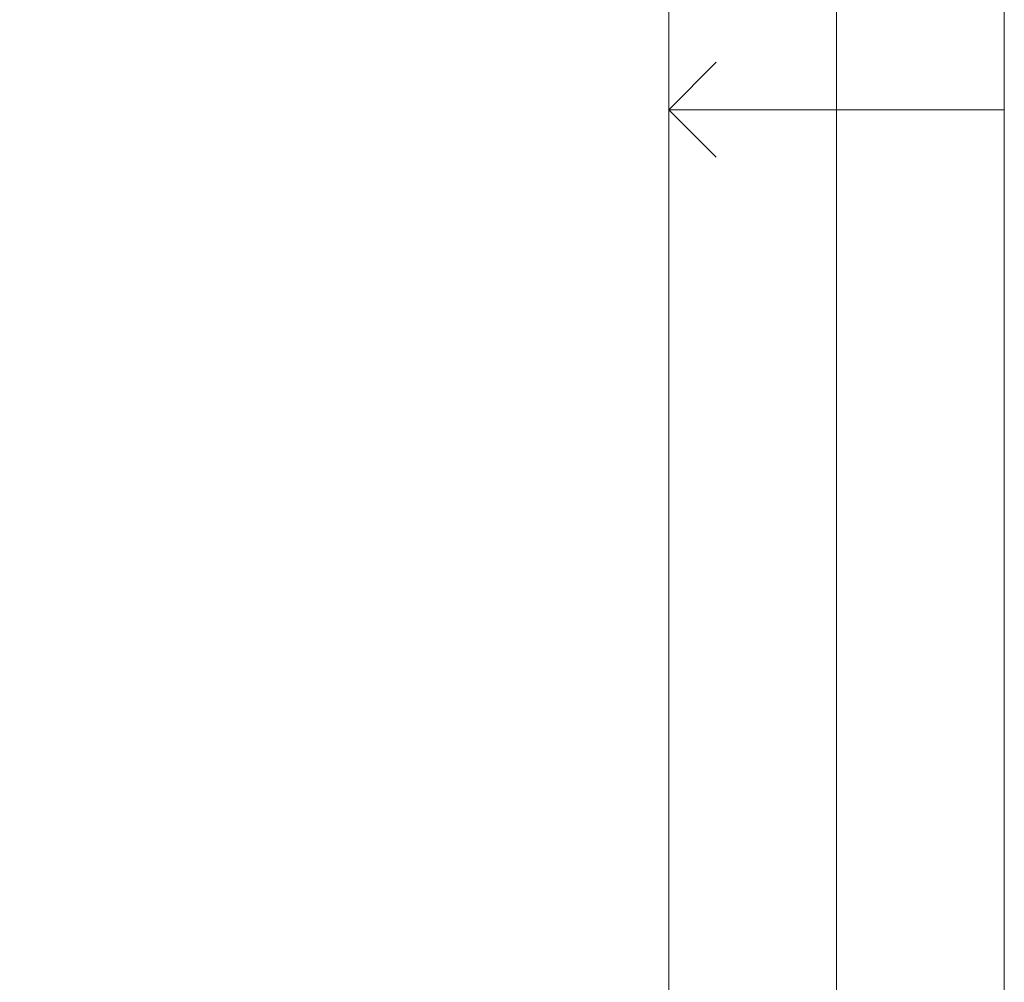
# Model space of a CAD drawing. Header units: inches. Extents: x -2078 to 109126, y -964 to 6385.
# Tile 200 of 256: x 36879 to 36967, y 4049 to 4135. Entities that reach past the tile are written whole.
import ezdxf

# ---------------------------------------------------------------- set-up
doc = ezdxf.new("R2010")
doc.units = ezdxf.units.IN
doc.header["$MEASUREMENT"] = 0
doc.layers.add('A-ANNO', color=2, linetype='Continuous', lineweight=5)
doc.layers.add('A-STRS', color=4, linetype='Continuous', lineweight=9)

msp = doc.modelspace()

# ---------------------------------------------------------------- linework, layer by layer
at = {"layer": 'A-ANNO'}
for p, q in [((36936.552, 4126.788), (36940.794, 4131.031)), ((36966.552, 4126.788), (36936.552, 4126.788)), ((36936.552, 4126.788), (36940.794, 4122.546))]:
    msp.add_line(p, q, dxfattribs=at)
at = {"layer": 'A-STRS', "lineweight": 9}
for p, q in [((36966.552, 4269.819), (36966.552, 3989.357)), ((36951.552, 4265.1), (36951.552, 3992.133))]:
    msp.add_line(p, q, dxfattribs=at)
msp.add_lwpolyline([(36804.897, 4313.416), (36936.552, 4259.413), (36936.552, 3994.163), (36829.411, 3933.687)], dxfattribs=at)

doc.saveas('drawing.dxf')
